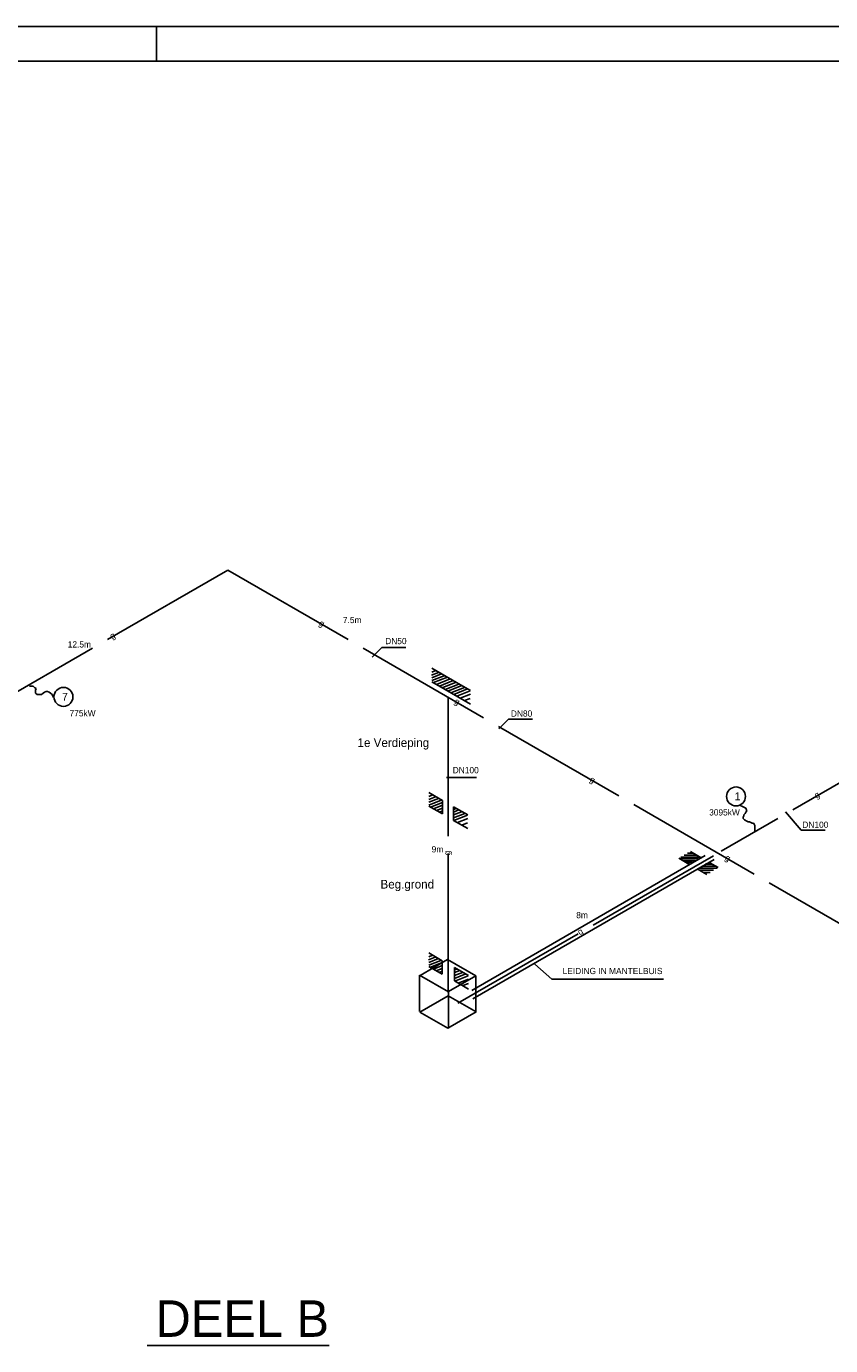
# Model space of a CAD drawing. Extents: x 0 to 118900, y 0 to 84100.
# Tile 22 of 24: x 73155 to 96314, y 46120 to 84100. Entities that reach past the tile are written whole.
import ezdxf
from ezdxf.enums import TextEntityAlignment as Align

# ---------------------------------------------------------------- set-up
doc = ezdxf.new("R2010")
doc.units = 0
doc.header["$LTSCALE"] = 100
doc.linetypes.add('2322134', pattern=[45, 40, -5])
for name, color, linetype in [('00KAD025', 2, 'CONTINUOUS'), ('00KAD070', 5, 'CONTINUOUS'), ('BL$2----', 7, 'CONTINUOUS'), ('WL541---', 4, 'CONTINUOUS'), ('WM541---', 1, 'CONTINUOUS'), ('WM570---', 1, 'CONTINUOUS')]:
    doc.layers.add(name, color=color, linetype=linetype)
doc.styles.add('BURO-018', font='BUROFONT.shx', dxfattribs={"height": 180})
doc.styles.add('BURO-025', font='BUROFONT.shx', dxfattribs={"height": 250})
doc.styles.add('BURO-070', font='BUROFONT.shx', dxfattribs={"height": 700})

# ---------------------------------------------------------------- blocks, each defined once
blk = doc.blocks.new('A0-HOR')
at = {"layer": '00KAD025', "linetype": 'CONTINUOUS'}
for p, q in [((1189, 841), (0, 841)), ((769, 831), (769, 841))]:
    blk.add_line(p, q, dxfattribs=at)
at = {"layer": '00KAD070', "linetype": 'CONTINUOUS'}
blk.add_line((1179, 831), (10, 831), dxfattribs=at)
blk = doc.blocks.new('2322134-9')
at = {"layer": 'WM541---', "color": 0, "style": 'BURO-018'}
for rotation, p in [(330, (81653, 66889)), (30, (75645, 66537)), (330, (85550, 64639)), (330, (89447, 62389)), (30, (95929, 61951)), (90, (85298, 60299)), (330, (93344, 60139)), (30, (89118, 58018))]:
    blk.add_text('g', height=180, rotation=rotation, dxfattribs=at).set_placement(p, align=Align.MIDDLE)

msp = doc.modelspace()

# ---------------------------------------------------------------- linework, layer by layer
at = {"layer": 'WL541---', "linetype": '2322134'}
for p, q in [((78954, 68447), (48954, 51127)), ((78954, 68447), (111632, 49581)), ((102591, 65797), (93163, 60354)), ((85298, 64785), (85298, 55813)), ((92938, 60224), (85298, 55813))]:
    msp.add_line(p, q, dxfattribs=at)
at = {"layer": 'WL541---', "color": 8, "linetype": '2322134'}
for p, q in [((85280, 57235), (86095, 56765)), ((84479, 56783), (85311, 56304)), ((85303, 56191), (86106, 55727)), ((84487, 55718), (85290, 55255))]:
    msp.add_line(p, q, dxfattribs=at)
at = {"layer": 'WM541---', "color": 8}
for p, q in [((84822, 65425), (85018, 65502)), ((84831, 65621), (85541, 65211)), ((84831, 65511), (84942, 65555)), ((84831, 65347), (85107, 65456)), ((84831, 65264), (85183, 65403)), ((84878, 65206), (85277, 65363)), ((84831, 65233), (85219, 65009)), ((84963, 65156), (85362, 65314)), ((85047, 65108), (85446, 65266)), ((85132, 65059), (85531, 65217)), ((85216, 65010), (85609, 65166)), ((85216, 65010), (85219, 65011)), ((85216, 65010), (85945, 64589)), ((85295, 64965), (85695, 65123)), ((85380, 64915), (85771, 65070)), ((85464, 64867), (85860, 65024)), ((85541, 65211), (85945, 64978)), ((85549, 64818), (85936, 64971)), ((85648, 64761), (85946, 64879)), ((85774, 64688), (85939, 64753)), ((84740, 61843), (84936, 61921)), ((84749, 62039), (85136, 61816)), ((84749, 61929), (84860, 61973)), ((84749, 61765), (85025, 61874)), ((84749, 61682), (85101, 61822)), ((84749, 61651), (85136, 61427)), ((84795, 61624), (85136, 61759)), ((84881, 61575), (85136, 61676)), ((84964, 61527), (85136, 61595)), ((85136, 61816), (85136, 61427)), ((85459, 61629), (85863, 61396)), ((85459, 61629), (85459, 61241)), ((85459, 61557), (85527, 61584)), ((85459, 61481), (85612, 61541)), ((85049, 61477), (85136, 61512)), ((85134, 61429), (85136, 61430)), ((85459, 61398), (85688, 61488)), ((85459, 61316), (85777, 61442)), ((85459, 61241), (85863, 61008)), ((85467, 61237), (85853, 61389)), ((85566, 61179), (85863, 61297)), ((85692, 61107), (85857, 61172)), ((91940, 60150), (92233, 59981)), ((91957, 60140), (92509, 60140)), ((92002, 60186), (92551, 60186)), ((92049, 60089), (92419, 60089)), ((92097, 60241), (92456, 60241)), ((92129, 60041), (92337, 60041)), ((92188, 60293), (92360, 60293)), ((92277, 60344), (92601, 60157)), ((92794, 60028), (92825, 60028)), ((92837, 60023), (93077, 59884)), ((92219, 59989), (92247, 59989)), ((92475, 59844), (92750, 59685)), ((92517, 59868), (93048, 59868)), ((92538, 59803), (92944, 59803)), ((92606, 59920), (93005, 59920)), ((92640, 59743), (92846, 59743)), ((92704, 59977), (92914, 59977)), ((84742, 57426), (85130, 57202)), ((84742, 57316), (84853, 57360)), ((85280, 57235), (84490, 56777)), ((84733, 57230), (84929, 57307)), ((84742, 57152), (85018, 57261)), ((84742, 57069), (85094, 57208)), ((84742, 57038), (85130, 56814)), ((84789, 57011), (85130, 57145)), ((84874, 56961), (85130, 57063)), ((84958, 56913), (85130, 56981)), ((85130, 57202), (85130, 56814)), ((85487, 57006), (85890, 56773)), ((85487, 57006), (85487, 56618)), ((84479, 56783), (84476, 55737)), ((85043, 56864), (85130, 56898)), ((85127, 56815), (85130, 56816)), ((86095, 56765), (85311, 56311)), ((85487, 56934), (85554, 56961)), ((85487, 56857), (85640, 56918)), ((85487, 56774), (85716, 56865)), ((85487, 56693), (85805, 56819)), ((85487, 56618), (85890, 56385)), ((85494, 56613), (85881, 56766)), ((85593, 56556), (85891, 56674)), ((86102, 56769), (86098, 55719)), ((85311, 56304), (85307, 55251)), ((85720, 56483), (85884, 56548)), ((85303, 56191), (84487, 55718)), ((86106, 55727), (85290, 55255))]:
    msp.add_line(p, q, dxfattribs=at)
at = {"layer": 'WM541---'}
for p, q in [((73354, 65102), (73246, 65102)), ((73398, 65059), (73354, 65102)), ((73441, 65037), (73398, 65059)), ((73419, 64994), (73441, 65037)), ((73419, 64907), (73419, 64994)), ((73722, 64951), (73679, 64929)), ((73766, 64951), (73722, 64951)), ((73809, 64929), (73766, 64951)), ((73463, 64864), (73419, 64907)), ((73593, 64864), (73463, 64864)), ((73636, 64907), (73593, 64864)), ((73679, 64929), (73636, 64907)), ((73852, 64907), (73809, 64929)), ((73896, 64864), (73852, 64907)), ((73917, 64821), (73896, 64864)), ((73939, 64778), (73917, 64821)), ((93722, 61664), (93759, 61646)), ((93759, 61646), (93795, 61627)), ((93795, 61627), (93869, 61590)), ((93869, 61590), (93906, 61516)), ((93814, 61368), (93795, 61331)), ((93795, 61331), (93795, 61294)), ((93795, 61294), (93832, 61257)), ((93851, 61442), (93814, 61405)), ((93814, 61405), (93814, 61368)), ((93832, 61257), (93906, 61220)), ((93869, 61479), (93851, 61442)), ((93906, 61516), (93869, 61479)), ((93906, 61220), (93943, 61202)), ((93943, 61202), (93980, 61202)), ((93980, 61202), (94017, 61184)), ((94017, 61184), (94054, 61165)), ((94054, 61165), (94091, 61165)), ((94091, 61165), (94110, 61128)), ((94110, 61128), (94128, 61091)), ((94128, 61091), (94128, 60943)), ((94128, 60943), (94147, 60906)), ((87797, 57101), (88285, 56670)), ((88285, 56670), (91502, 56670)), ((76633, 46120), (81873, 46120))]:
    msp.add_line(p, q, dxfattribs=at)
at = {"layer": 'WM541---', "color": 2}
for p, q in [((92702, 60231), (85978, 56346)), ((92958, 60118), (86015, 56100))]:
    msp.add_line(p, q, dxfattribs=at)
at = {"layer": 'WM541---'}
for centre in [(74223, 64796), (93590, 61931)]:
    msp.add_circle(centre, 273, dxfattribs=at)
at = {"layer": 'WM570---'}
for p, q in [((83393, 66219), (83109, 65936)), ((84079, 66219), (83393, 66219)), ((87042, 64158), (86757, 63874)), ((87728, 64158), (87042, 64158)), ((86118, 62478), (85253, 62478)), ((95468, 60964), (95019, 61490)), ((96154, 60964), (95468, 60964))]:
    msp.add_line(p, q, dxfattribs=at)

# ---------------------------------------------------------------- block references
at = {"layer": 'BL$2----', "xscale": 100, "yscale": 100, "zscale": 100}
msp.add_blockref('A0-HOR', (0, 0), dxfattribs=at)
at = {"layer": 'WM541---'}
msp.add_blockref('2322134-9', (0, 0), dxfattribs=at)

# ---------------------------------------------------------------- texts
at = {"layer": 'WM541---', "color": 1, "style": 'BURO-018'}
for s, p in [('7.5m', (82270, 66920)), ('12.5m', (74346, 66218)), ('775kW', (74399, 64236)), ('3095kW', (92816, 61382)), ('9m', (84826, 60319)), ('8m', (88989, 58424)), ('LEIDING IN MANTELBUIS', (88597, 56815))]:
    msp.add_text(s, height=180, dxfattribs=at).set_placement(p)
at = {"layer": 'WM541---', "color": 2, "style": 'BURO-025'}
for s, height, p in [('7', 225, (74183, 64686)), ('1e Verdieping', 250, (82691, 63354)), ('1', 225, (93551, 61821)), ('Beg.grond', 250, (83352, 59279))]:
    msp.add_text(s, height=height, dxfattribs=at).set_placement(p)
at = {"layer": 'WM541---', "color": 3, "style": 'BURO-070'}
msp.add_text('DEEL B', height=1050, dxfattribs=at).set_placement((76876, 46372))
at = {"layer": 'WM570---', "color": 1, "style": 'BURO-018'}
for s, p in [('DN50', (83488, 66314)), ('DN80', (87107, 64227)), ('DN100', (85432, 62597)), ('DN100', (95500, 61026))]:
    msp.add_text(s, height=180, dxfattribs=at).set_placement(p)

doc.saveas('drawing.dxf')
